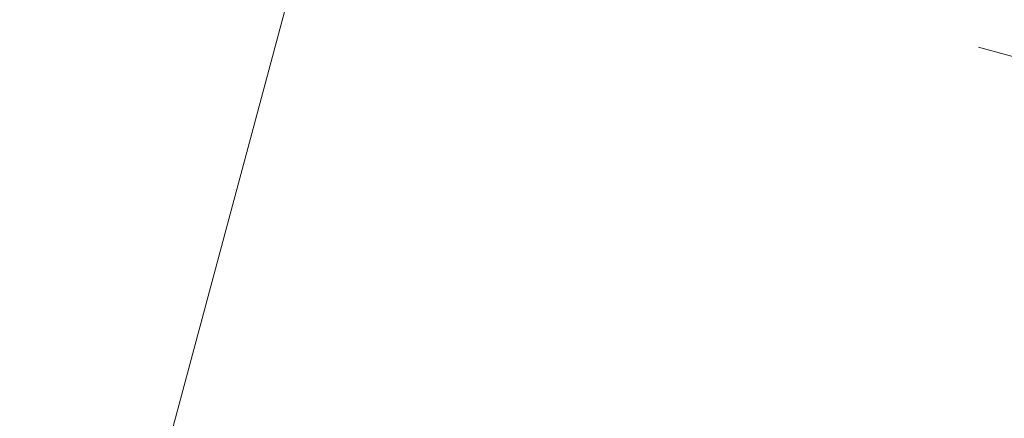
# Model space of a CAD drawing. Header units: millimetres. Extents: x -7616 to 74263, y -34032 to 21987.
# Tile 32 of 60: x 48178 to 48589, y -24632 to -24466. Entities that reach past the tile are written whole.
import ezdxf

# ---------------------------------------------------------------- set-up
doc = ezdxf.new("R2010")
doc.units = ezdxf.units.MM
doc.header["$LTSCALE"] = 508
doc.linetypes.add('Dash Style-6', pattern=[1.04164, 0.625, -0.20828, 0.06943, -0.13893])
for name, color, linetype, lineweight in [('(00) tekening-stramien-algemeen', 7, 'Dash Style-6', 0), ('(00) tekening-verwijzing', 33, 'Fence_Line', 0), ('None', 7, 'Continuous', 0)]:
    doc.layers.add(name, color=color, linetype=linetype, lineweight=lineweight)
doc.linetypes.add('Fence_Line', pattern='A,0,[1,Fence_Line.shx,S=0.19685,R=0,X=0,Y=-0.441942],-5', length=5)

# ---------------------------------------------------------------- blocks, each defined once
blk = doc.blocks.new('Group-90-1')
at = {"layer": '(00) tekening-verwijzing', "color": 7, "linetype": 'Continuous', "lineweight": 0, "transparency": 33554687}
blk.add_line((-115215.53, -67180.81), (-114827.3, -65731.92), dxfattribs=at)
blk = doc.blocks.new('Group-91-1')
at = {"layer": '(00) tekening-stramien-algemeen', "color": 2, "lineweight": 0, "transparency": 33554687}
blk.add_line((71038.03, -11070), (-1886.06, -11070), dxfattribs=at)
blk = doc.blocks.new('Stramien blok B')
at = {"layer": 'None', "color": 17, "transparency": 33554687}
blk.add_blockref('Group-91-1', (0, 0), dxfattribs=at)

msp = doc.modelspace()

# ---------------------------------------------------------------- block references
at = {"layer": 'None', "color": 17, "transparency": 33554687, "rotation": 344.9999645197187}
msp.add_blockref('Stramien blok B', (0, 0), dxfattribs=at)
at = {"layer": 'None', "color": 17, "transparency": 33554687}
msp.add_blockref('Group-90-1', (163395.98, 42314.6), dxfattribs=at)

doc.saveas('drawing.dxf')
